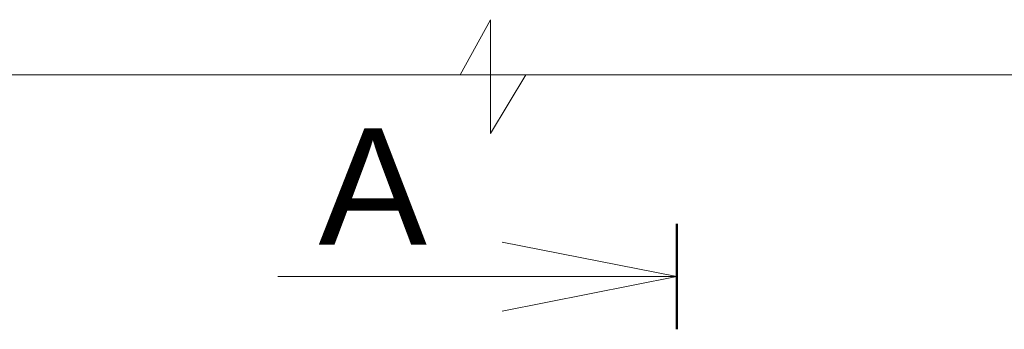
# Model space of a CAD drawing. Header units: millimetres. Extents: x 523209 to 536718, y -48289 to -47398.
# Tile 76 of 116: x 533499 to 533522, y -47872 to -47865. Entities that reach past the tile are written whole.
import ezdxf

# ---------------------------------------------------------------- set-up
doc = ezdxf.new("R2010")
doc.units = ezdxf.units.MM
doc.layers.add('0-вн_стены', color=7, linetype='Continuous', lineweight=15)
doc.layers.add('Layer1', color=7, linetype='Continuous', lineweight=13)
doc.styles.get("Standard").update_dxf_attribs({"font": 'arial.ttf'})

msp = doc.modelspace()

# ---------------------------------------------------------------- linework, layer by layer
at = {"layer": '0-вн_стены'}
for p, q in [((533509.1427, -47865.92691), (533509.84598, -47864.64436)), ((533509.84598, -47864.64436), (533509.84598, -47867.28743)), ((533484.40843, -47865.92691), (533543.90305, -47865.92691)), ((533509.84598, -47867.28743), (533510.66181, -47865.92691)), ((533514.16598, -47870.60389), (533510.11369, -47869.80099)), ((533514.16598, -47870.60389), (533504.91145, -47870.60389)), ((533514.16598, -47870.60389), (533510.11369, -47871.40679))]:
    msp.add_line(p, q, dxfattribs=at)
at = {"layer": '0-вн_стены', "lineweight": 50}
msp.add_line((533514.16598, -47869.38201), (533514.16598, -47871.82576), dxfattribs=at)

# ---------------------------------------------------------------- texts
at = {"layer": 'Layer1'}
msp.add_text('А', height=2.7, dxfattribs=at).set_placement((533505.85228, -47869.86201))

doc.saveas('drawing.dxf')
